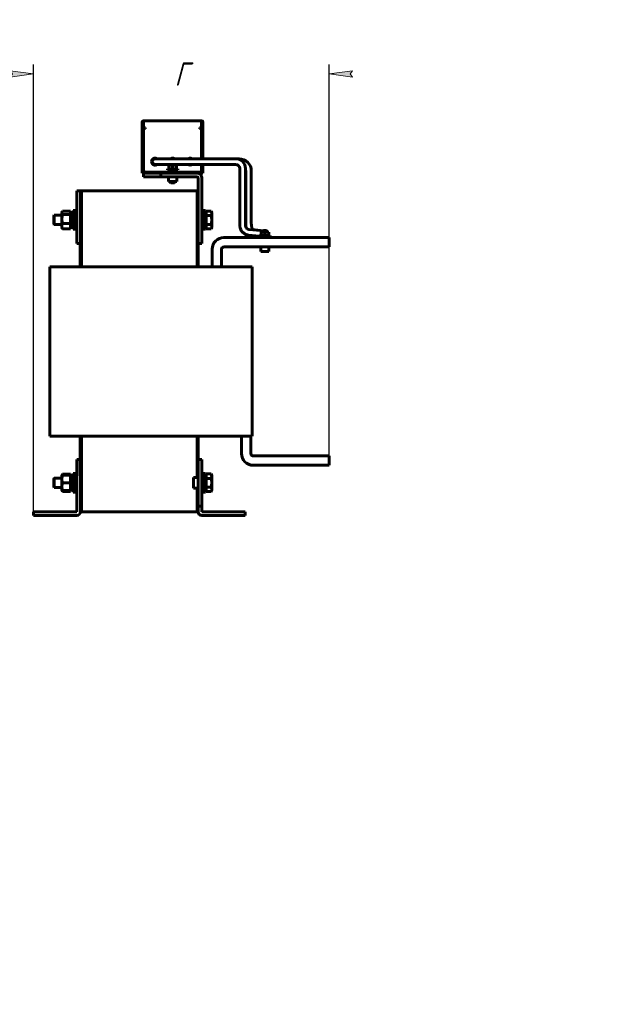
# Model space of a CAD drawing. Header units: millimetres. Extents: x 0 to 297, y 0 to 420.
# Tile 4 of 5: x 172 to 297, y 0 to 211. Entities that reach past the tile are written whole.
import ezdxf

# ---------------------------------------------------------------- set-up
doc = ezdxf.new("R2010")
doc.units = ezdxf.units.MM
doc.linetypes.add('K5LT_BASIC', pattern=[0])
doc.linetypes.add('K5LT_THIN', pattern=[0])
doc.layers.add('Системный слой', color=7, linetype='Continuous')
doc.styles.add('KDIMTEXTSTYLE', font='GOST_AU.SHX', dxfattribs={"width": 0.96, "oblique": 15, "height": 5})
doc.dimstyles.new('KDIMSTYLE (0.25)', dxfattribs={"dimtxt": 5, "dimasz": 1, "dimexe": 2, "dimexo": 0, "dimgap": 1, "dimtad": 1, "dimlfac": 4, "dimtxsty": 'KDIMTEXTSTYLE', "dimsah": 1, "dimcen": 0, "dimdle": 1, "dimadec": 0, "dimazin": 0, "dimtfac": 0.667, "dimtmove": 0, "dimatfit": 3, "dimfxl": 1, "dimtvp": 1, "dimtolj": 1, "dimtzin": 0, "dimarcsym": 0})

# ---------------------------------------------------------------- blocks, each defined once
blk = doc.blocks.new('U19')
at = {"layer": 'Системный слой', "color": 150, "linetype": 'K5LT_BASIC', "lineweight": 60, "true_color": 0x0080ff}
for start, end in [(53.1301, 126.8699), (233.1301, 306.8699)]:
    blk.add_arc((208.76, 180.39), 0.75, start, end, dxfattribs=at)
blk = doc.blocks.new('U20')
at = {"layer": 'Системный слой', "color": 150, "linetype": 'K5LT_BASIC', "lineweight": 60, "true_color": 0x0080ff}
for p, q in [((211.26, 180.99), (211.26, 188.84)), ((211.26, 178.14), (211.26, 179.79))]:
    blk.add_line(p, q, dxfattribs=at)
blk = doc.blocks.new('U21')
at = {"layer": 'Системный слой', "color": 150, "linetype": 'K5LT_BASIC', "lineweight": 60, "true_color": 0x0080ff}
for p, q in [((211.21, 180.99), (211.21, 187.49)), ((211.21, 178.19), (211.21, 179.79))]:
    blk.add_line(p, q, dxfattribs=at)
blk = doc.blocks.new('U22')
at = {"layer": 'Системный слой', "color": 150, "linetype": 'K5LT_BASIC', "lineweight": 60, "true_color": 0x0080ff}
for start, end in [(53.1301, 180), (180, 306.8699)]:
    blk.add_arc((201.26, 180.39), 0.75, start, end, dxfattribs=at)
blk = doc.blocks.new('U23')
at = {"layer": 'Системный слой', "color": 150, "linetype": 'K5LT_BASIC', "lineweight": 60, "true_color": 0x0080ff}
for p, q in [((211.51, 180.99), (211.51, 188.84)), ((211.51, 178.14), (211.51, 179.79))]:
    blk.add_line(p, q, dxfattribs=at)
blk = doc.blocks.new('U24')
at = {"layer": 'Системный слой', "color": 150, "linetype": 'K5LT_BASIC', "lineweight": 60, "true_color": 0x0080ff}
for start, end in [(53.1301, 126.8699), (233.1301, 306.8699)]:
    blk.add_arc((205.01, 180.39), 0.75, start, end, dxfattribs=at)
blk = doc.blocks.new('U25')
at = {"layer": 'Системный слой', "color": 150, "linetype": 'K5LT_BASIC', "lineweight": 60, "true_color": 0x0080ff}
for p, q in [((220.66, 167.29), (220.67, 166.93)), ((220.67, 166.93), (220.71, 166.58)), ((220.71, 166.58), (220.76, 166.24))]:
    blk.add_line(p, q, dxfattribs=at)
blk = doc.blocks.new('U26')
at = {"layer": 'Системный слой', "color": 150, "linetype": 'K5LT_BASIC', "lineweight": 60, "true_color": 0x0080ff}
for p, q in [((211.66, 113.64), (211.66, 110.88)), ((211.66, 110.88), (211.66, 109.64))]:
    blk.add_line(p, q, dxfattribs=at)
blk = doc.blocks.new('U27')
at = {"layer": 'Системный слой', "color": 150, "linetype": 'K5LT_BASIC', "lineweight": 60, "true_color": 0x0080ff}
for p, q in [((181.32, 169.49), (181.31, 169.41)), ((181.31, 169.41), (181.31, 169.39)), ((181.34, 169.53), (181.32, 169.49)), ((181.35, 169.56), (181.34, 169.55)), ((181.34, 169.55), (181.34, 169.53)), ((181.39, 169.65), (181.35, 169.57)), ((181.35, 169.57), (181.35, 169.57)), ((181.35, 169.57), (181.35, 169.56)), ((181.41, 169.69), (181.39, 169.65)), ((181.43, 169.72), (181.41, 169.69)), ((181.46, 169.75), (181.43, 169.72))]:
    blk.add_line(p, q, dxfattribs=at)
blk = doc.blocks.new('U28')
at = {"layer": 'Системный слой', "color": 150, "linetype": 'K5LT_BASIC', "lineweight": 60, "true_color": 0x0080ff}
for p, q in [((185.51, 174.14), (185.51, 157.89)), ((185.51, 121.64), (185.51, 113.14))]:
    blk.add_line(p, q, dxfattribs=at)
blk = doc.blocks.new('U29')
at = {"layer": 'Системный слой', "color": 150, "linetype": 'K5LT_BASIC', "lineweight": 60, "true_color": 0x0080ff}
for p, q in [((185.26, 162.89), (185.26, 157.89)), ((185.26, 121.64), (185.26, 113.14))]:
    blk.add_line(p, q, dxfattribs=at)
blk = doc.blocks.new('U30')
at = {"layer": 'Системный слой', "color": 150, "linetype": 'K5LT_BASIC', "lineweight": 60, "true_color": 0x0080ff}
for p, q in [((212.06, 169.89), (212.06, 167.89)), ((212.06, 167.89), (212.06, 165.89))]:
    blk.add_line(p, q, dxfattribs=at)
blk = doc.blocks.new('U31')
at = {"layer": 'Системный слой', "color": 150, "linetype": 'K5LT_BASIC', "lineweight": 60, "true_color": 0x0080ff}
for p, q in [((211.66, 169.89), (211.66, 167.89)), ((211.66, 167.89), (211.66, 165.89))]:
    blk.add_line(p, q, dxfattribs=at)
blk = doc.blocks.new('U32')
at = {"layer": 'Системный слой', "color": 150, "linetype": 'K5LT_BASIC', "lineweight": 60, "true_color": 0x0080ff}
for p, q in [((184.11, 110.88), (184.11, 113.64)), ((184.11, 109.64), (184.11, 110.88))]:
    blk.add_line(p, q, dxfattribs=at)
blk = doc.blocks.new('U33')
at = {"layer": 'Системный слой', "color": 150, "linetype": 'K5LT_BASIC', "lineweight": 60, "true_color": 0x0080ff}
for p, q in [((184.11, 167.13), (184.11, 169.89)), ((184.11, 165.89), (184.11, 167.13))]:
    blk.add_line(p, q, dxfattribs=at)
blk = doc.blocks.new('U34')
at = {"layer": 'Системный слой', "color": 150, "linetype": 'K5LT_BASIC', "lineweight": 60, "true_color": 0x0080ff}
for p, q in [((181.34, 110.02), (181.35, 109.98)), ((181.35, 109.98), (181.35, 109.97)), ((181.35, 109.97), (181.35, 109.97)), ((181.35, 109.97), (181.36, 109.96)), ((181.36, 109.96), (181.36, 109.95)), ((181.36, 109.95), (181.38, 109.91)), ((181.38, 109.91), (181.41, 109.85)), ((181.41, 109.85), (181.43, 109.82)), ((181.43, 109.82), (181.44, 109.8)), ((181.44, 109.8), (181.45, 109.79)), ((181.45, 109.79), (181.46, 109.77))]:
    blk.add_line(p, q, dxfattribs=at)
blk = doc.blocks.new('U35')
at = {"layer": 'Системный слой', "color": 150, "linetype": 'K5LT_BASIC', "lineweight": 60, "true_color": 0x0080ff}
for p, q in [((181.38, 113.35), (181.35, 113.27)), ((181.42, 113.43), (181.38, 113.35)), ((181.46, 113.52), (181.42, 113.43))]:
    blk.add_line(p, q, dxfattribs=at)
blk = doc.blocks.new('U36')
at = {"layer": 'Системный слой', "color": 150, "linetype": 'K5LT_BASIC', "lineweight": 60, "true_color": 0x0080ff}
for p, q in [((205.51, 178.14), (205.51, 178.64)), ((205.51, 175.97), (205.51, 176.14))]:
    blk.add_line(p, q, dxfattribs=at)
blk = doc.blocks.new('U37')
at = {"layer": 'Системный слой', "color": 150, "linetype": 'K5LT_BASIC', "lineweight": 60, "true_color": 0x0080ff}
for p, q in [((204.51, 178.14), (204.51, 178.64)), ((204.51, 175.97), (204.51, 176.14))]:
    blk.add_line(p, q, dxfattribs=at)
blk = doc.blocks.new('U38')
at = {"layer": 'Системный слой', "color": 150, "linetype": 'K5LT_BASIC', "lineweight": 60, "true_color": 0x0080ff}
for p, q in [((210.51, 174.14), (210.51, 157.89)), ((210.51, 121.64), (210.51, 116.64))]:
    blk.add_line(p, q, dxfattribs=at)
blk = doc.blocks.new('U39')
at = {"layer": 'Системный слой', "color": 150, "linetype": 'K5LT_BASIC', "lineweight": 60, "true_color": 0x0080ff}
for p, q in [((210.26, 174.14), (210.26, 157.89)), ((210.26, 121.64), (210.26, 113.14))]:
    blk.add_line(p, q, dxfattribs=at)
blk = doc.blocks.new('U40')
at = {"layer": 'Системный слой', "color": 150, "linetype": 'K5LT_BASIC', "lineweight": 60, "true_color": 0x0080ff}
for p, q in [((211.66, 169.89), (211.66, 167.89)), ((211.66, 167.89), (211.66, 165.89))]:
    blk.add_line(p, q, dxfattribs=at)
blk = doc.blocks.new('U41')
at = {"layer": 'Системный слой', "color": 150, "linetype": 'K5LT_BASIC', "lineweight": 60, "true_color": 0x0080ff}
for p, q in [((179.56, 168.79), (179.56, 167.89)), ((179.56, 167.89), (179.56, 166.99))]:
    blk.add_line(p, q, dxfattribs=at)
blk = doc.blocks.new('U42')
at = {"layer": 'Системный слой', "color": 150, "linetype": 'K5LT_BASIC', "lineweight": 60, "true_color": 0x0080ff}
for p, q in [((179.66, 168.89), (179.66, 167.89)), ((179.66, 167.89), (179.66, 166.89))]:
    blk.add_line(p, q, dxfattribs=at)
blk = doc.blocks.new('U43')
at = {"layer": 'Системный слой', "color": 150, "linetype": 'K5LT_BASIC', "lineweight": 60, "true_color": 0x0080ff}
for p, q in [((179.56, 112.54), (179.56, 111.64)), ((179.56, 111.64), (179.56, 110.74))]:
    blk.add_line(p, q, dxfattribs=at)
blk = doc.blocks.new('U44')
at = {"layer": 'Системный слой', "color": 150, "linetype": 'K5LT_BASIC', "lineweight": 60, "true_color": 0x0080ff}
for p, q in [((179.66, 110.64), (181.31, 110.64)), ((185.26, 110.64), (185.51, 110.64))]:
    blk.add_line(p, q, dxfattribs=at)
blk = doc.blocks.new('U45')
at = {"layer": 'Системный слой', "color": 150, "linetype": 'K5LT_BASIC', "lineweight": 60, "true_color": 0x0080ff}
for p, q in [((179.66, 112.64), (179.66, 111.64)), ((179.66, 111.64), (179.66, 110.64))]:
    blk.add_line(p, q, dxfattribs=at)
blk = doc.blocks.new('U46')
at = {"layer": 'Системный слой', "color": 150, "linetype": 'K5LT_BASIC', "lineweight": 60, "true_color": 0x0080ff}
for p, q in [((179.66, 112.64), (181.31, 112.64)), ((185.26, 112.64), (185.51, 112.64))]:
    blk.add_line(p, q, dxfattribs=at)
blk = doc.blocks.new('U47')
at = {"layer": 'Системный слой', "color": 150, "linetype": 'K5LT_BASIC', "lineweight": 60, "true_color": 0x0080ff}
for p, q in [((210.26, 174.14), (210.26, 157.89)), ((210.26, 121.64), (210.26, 112.77)), ((210.26, 110.52), (210.26, 105.39))]:
    blk.add_line(p, q, dxfattribs=at)
blk = doc.blocks.new('U48')
at = {"layer": 'Системный слой', "color": 150, "linetype": 'K5LT_BASIC', "lineweight": 60, "true_color": 0x0080ff}
for p, q in [((185.51, 174.14), (185.51, 157.89)), ((185.51, 121.64), (185.51, 105.39))]:
    blk.add_line(p, q, dxfattribs=at)
blk = doc.blocks.new('KDIMARROW_01')
at = {"layer": 'Системный слой'}
blk.add_hatch(color=0, dxfattribs=at).paths.add_polyline_path([(-5, -0.66), (0, 0), (-5, 0.66), (-4.5, 0)])
at = {"layer": 'Системный слой', "color": 0, "linetype": 'K5LT_THIN', "lineweight": 18}
for p, q in [((-4.5, 0), (-5, 0.66)), ((-5, 0.66), (0, 0)), ((0, 0), (-5, -0.66)), ((-5, -0.66), (-4.5, 0)), ((0, 0), (-1, 0))]:
    blk.add_line(p, q, dxfattribs=at)

msp = doc.modelspace()

# ---------------------------------------------------------------- linework, layer by layer
at = {"layer": 'Системный слой', "color": 150, "linetype": 'K5LT_BASIC', "lineweight": 60, "true_color": 0x0080ff}
for p, q in [((198.512, 188.8422), (198.512, 178.1422)), ((198.762, 188.8422), (198.512, 188.8422)), ((198.762, 188.8422), (198.762, 178.1422)), ((198.812, 188.8422), (198.812, 189.1422)), ((198.812, 189.1422), (211.212, 189.1422)), ((198.812, 188.8422), (198.812, 187.6172)), ((199.237, 187.6172), (198.812, 187.6172)), ((199.237, 187.4922), (199.237, 187.6172)), ((210.787, 187.6172), (210.787, 187.4922)), ((211.212, 187.6172), (210.787, 187.6172)), ((211.212, 189.1422), (211.212, 188.8422)), ((211.212, 187.6172), (211.212, 188.8422)), ((211.262, 188.8422), (211.512, 188.8422)), ((198.812, 187.4922), (199.112, 187.4922)), ((198.812, 187.4922), (198.812, 178.1922)), ((199.112, 187.4922), (199.237, 187.4922)), ((210.787, 187.4922), (210.912, 187.4922)), ((210.912, 187.4922), (211.212, 187.4922)), ((201.262, 180.9922), (202.762, 180.9922)), ((201.262, 179.7922), (202.762, 179.7922)), ((202.762, 180.9922), (218.512, 180.9922)), ((202.762, 179.7922), (218.512, 179.7922)), ((204.187, 179.5922), (204.187, 178.8422)), ((204.187, 179.5922), (205.012, 179.5922)), ((205.012, 179.5922), (205.837, 179.5922)), ((205.012, 179.5922), (205.012, 178.8422)), ((205.837, 179.5922), (205.837, 178.8422)), ((218.512, 180.9922), (219.262, 180.9922)), ((198.512, 177.8922), (198.512, 178.1422)), ((198.762, 177.8922), (198.512, 177.8922)), ((198.762, 178.1422), (198.762, 177.8922)), ((198.762, 177.8922), (202.512, 177.8922)), ((198.762, 177.1422), (198.762, 177.8922)), ((202.512, 177.1422), (198.762, 177.1422)), ((199.112, 178.1922), (198.812, 178.1922)), ((198.812, 178.1422), (201.6656, 178.1422)), ((198.812, 177.8922), (198.812, 178.1422)), ((199.112, 178.1422), (199.112, 178.1922)), ((201.6656, 178.1422), (202.0191, 178.1422)), ((208.0049, 178.1422), (202.0191, 178.1422)), ((202.512, 177.8922), (202.512, 177.1422)), ((210.262, 177.8922), (202.512, 177.8922)), ((210.262, 177.1422), (202.512, 177.1422)), ((203.887, 178.8422), (203.887, 178.6422)), ((203.887, 178.8422), (206.137, 178.8422)), ((203.887, 178.6422), (206.137, 178.6422)), ((204.137, 176.1422), (204.137, 177.1422)), ((205.887, 176.1422), (205.887, 177.1422)), ((206.137, 178.8422), (206.137, 178.6422)), ((208.0049, 178.1422), (208.3585, 178.1422)), ((208.3585, 178.1422), (211.212, 178.1422)), ((211.212, 177.8922), (210.262, 177.8922)), ((211.212, 178.1922), (210.912, 178.1922)), ((210.912, 178.1922), (210.912, 178.1422)), ((211.212, 178.1422), (211.212, 177.8922)), ((211.262, 177.8922), (211.262, 178.1422)), ((211.512, 177.8922), (211.262, 177.8922)), ((211.512, 178.1422), (211.512, 177.8922)), ((219.412, 178.8922), (219.412, 166.7479)), ((220.612, 178.8922), (220.612, 166.7479)), ((220.662, 178.3922), (220.662, 167.2894)), ((221.862, 178.3922), (221.862, 167.2894)), ((205.887, 176.1422), (204.137, 176.1422)), ((204.512, 175.9672), (205.512, 175.9672)), ((204.637, 175.8422), (204.512, 175.9672)), ((205.387, 175.8422), (204.637, 175.8422)), ((205.387, 175.8422), (205.512, 175.9672)), ((210.512, 176.8922), (210.512, 163.6422)), ((211.262, 176.8922), (211.262, 163.6422)), ((184.512, 174.1422), (185.262, 174.1422)), ((184.512, 173.3922), (184.512, 174.1422)), ((184.512, 163.6422), (184.512, 173.3922)), ((185.512, 174.1422), (185.262, 174.1422)), ((185.262, 174.1422), (185.262, 173.3922)), ((185.262, 163.6422), (185.262, 173.3922)), ((210.262, 174.1422), (185.512, 174.1422)), ((210.512, 174.1422), (210.262, 174.1422)), ((179.562, 168.7922), (179.662, 168.8922)), ((179.662, 168.8922), (181.312, 168.8922)), ((181.312, 169.5172), (181.3895, 169.6514)), ((181.312, 169.5172), (181.312, 169.3933)), ((181.312, 169.3933), (181.312, 168.1037)), ((181.4571, 169.7526), (183.187, 169.7526)), ((181.4571, 169.0339), (183.187, 169.0339)), ((183.187, 169.7526), (183.187, 169.0339)), ((183.712, 169.5022), (183.187, 169.5022)), ((183.187, 169.0339), (183.187, 167.1734)), ((183.712, 165.8922), (183.712, 169.8922)), ((184.112, 169.8922), (183.712, 169.8922)), ((184.512, 169.8922), (184.112, 169.8922)), ((184.112, 165.8922), (184.112, 169.8922)), ((211.262, 169.8922), (211.662, 169.8922)), ((211.662, 169.8922), (212.062, 169.8922)), ((212.062, 169.3259), (212.212, 169.4759)), ((213.2955, 169.7686), (212.212, 169.7686)), ((212.212, 168.8304), (212.212, 169.7686)), ((212.212, 168.8304), (213.2955, 168.8304)), ((212.212, 166.954), (212.212, 168.8304)), ((213.387, 169.5172), (213.2955, 169.7686)), ((213.387, 169.2995), (213.387, 169.5172)), ((213.387, 167.8922), (213.387, 169.2995)), ((179.562, 166.9922), (179.662, 166.8922)), ((179.662, 166.8922), (181.312, 166.8922)), ((181.312, 168.1037), (181.312, 166.6026)), ((181.312, 166.6026), (181.312, 166.2672)), ((181.4571, 167.1734), (183.187, 167.1734)), ((183.187, 167.1734), (183.187, 166.0318)), ((213.2955, 166.954), (212.212, 166.954)), ((212.212, 166.0158), (212.212, 166.954)), ((213.387, 166.4849), (213.387, 167.8922)), ((220.662, 167.2894), (220.662, 166.4441)), ((181.312, 166.2672), (181.3895, 166.133)), ((181.4571, 166.0318), (183.187, 166.0318)), ((183.712, 166.2822), (183.187, 166.2822)), ((184.112, 165.8922), (183.712, 165.8922)), ((184.512, 165.8922), (184.112, 165.8922)), ((211.262, 165.8922), (211.662, 165.8922)), ((211.662, 165.8922), (212.062, 165.8922)), ((212.062, 166.4584), (212.212, 166.3084)), ((213.2955, 166.0158), (212.212, 166.0158)), ((213.387, 166.2672), (213.2955, 166.0158)), ((213.387, 166.2672), (213.387, 166.4849)), ((221.2539, 164.6588), (222.8299, 164.4938)), ((221.3789, 165.8523), (222.9549, 165.6872)), ((222.144, 165.8729), (224.3968, 165.5526)), ((222.8299, 164.4938), (223.637, 164.4092)), ((222.9549, 165.6872), (224.3728, 165.5387)), ((223.637, 164.5572), (223.637, 164.3572)), ((223.637, 164.5572), (225.887, 164.5572)), ((223.937, 165.3072), (223.937, 164.5572)), ((223.937, 165.3072), (224.762, 165.3072)), ((224.762, 165.3072), (225.587, 165.3072)), ((224.762, 165.3072), (224.762, 164.5572)), ((225.587, 165.3072), (225.587, 164.5572)), ((225.887, 164.5572), (225.887, 164.3572)), ((184.512, 162.8922), (184.512, 163.6422)), ((185.262, 162.8922), (184.512, 162.8922)), ((185.262, 163.6422), (185.262, 162.8922)), ((211.262, 162.8922), (210.512, 162.8922)), ((211.262, 163.6422), (211.262, 162.8922)), ((238.512, 164.1422), (216.012, 164.1422)), ((223.637, 164.3572), (225.887, 164.3572)), ((223.7413, 164.1422), (223.7413, 164.3572)), ((224.762, 164.1422), (224.762, 164.3572)), ((225.7828, 164.3572), (225.7828, 164.1422)), ((238.512, 162.1422), (238.512, 164.1422)), ((213.512, 161.6422), (213.512, 157.8922)), ((215.512, 157.8922), (215.512, 161.6422)), ((216.012, 162.1422), (238.512, 162.1422)), ((223.887, 161.1422), (223.887, 162.1422)), ((225.637, 161.1422), (223.887, 161.1422)), ((225.637, 161.1422), (225.637, 162.1422)), ((178.762, 157.8922), (183.762, 157.8922)), ((178.762, 157.8922), (178.762, 121.6422)), ((183.762, 157.8922), (217.012, 157.8922)), ((217.012, 157.8922), (222.012, 157.8922)), ((222.012, 157.8922), (222.012, 121.6422)), ((222.037, 153.2596), (222.012, 153.2596)), ((222.037, 153.2246), (222.012, 153.2246)), ((222.037, 153.2246), (222.037, 153.2596)), ((222.037, 150.2246), (222.037, 153.2246)), ((222.037, 150.2246), (222.012, 150.2246)), ((222.037, 129.5535), (222.012, 129.5535)), ((222.037, 129.5184), (222.012, 129.5184)), ((222.037, 129.5184), (222.037, 129.5535)), ((222.037, 126.5184), (222.037, 129.5184)), ((222.037, 126.5184), (222.012, 126.5184)), ((178.762, 121.6422), (183.762, 121.6422)), ((183.762, 121.6422), (217.012, 121.6422)), ((217.012, 121.6422), (222.012, 121.6422)), ((219.762, 117.8922), (219.762, 121.6422)), ((221.762, 121.6422), (221.762, 117.8922)), ((184.512, 116.6422), (185.262, 116.6422)), ((184.512, 115.8922), (184.512, 116.6422)), ((210.512, 116.6422), (211.262, 116.6422)), ((210.512, 115.8922), (210.512, 116.6422)), ((211.262, 116.6422), (211.262, 115.8922)), ((222.262, 117.3922), (238.512, 117.3922)), ((238.512, 117.3922), (238.512, 115.3922)), ((184.512, 105.3922), (184.512, 115.8922)), ((185.262, 115.8922), (185.262, 105.3922)), ((210.512, 115.8922), (210.512, 107.3922)), ((211.262, 115.8922), (211.262, 107.3922)), ((238.512, 115.3922), (222.262, 115.3922)), ((179.562, 112.5422), (179.662, 112.6422)), ((181.312, 113.2672), (181.4256, 113.464)), ((181.312, 112.4547), (181.312, 113.2672)), ((181.312, 113.2672), (181.4571, 113.2672)), ((181.312, 112.4547), (181.312, 110.8297)), ((181.4571, 113.5157), (183.187, 113.5157)), ((181.4571, 113.2672), (183.187, 113.2672)), ((183.187, 113.5157), (183.187, 113.2672)), ((183.187, 113.2672), (183.187, 111.6422)), ((183.712, 113.2522), (183.187, 113.2522)), ((183.712, 109.6422), (183.712, 113.6422)), ((184.112, 113.6422), (183.712, 113.6422)), ((184.512, 113.6422), (184.112, 113.6422)), ((184.112, 109.6422), (184.112, 113.6422)), ((185.512, 113.1422), (185.262, 113.1422)), ((209.512, 112.7672), (210.512, 112.7672)), ((209.512, 110.5172), (209.512, 112.7672)), ((210.512, 113.1422), (210.262, 113.1422)), ((211.262, 113.6422), (211.662, 113.6422)), ((211.662, 113.6422), (212.062, 113.6422)), ((211.662, 113.6422), (211.662, 109.6422)), ((212.062, 113.6422), (212.062, 109.6422)), ((212.062, 113.0759), (212.212, 113.2259)), ((213.2955, 113.5186), (212.212, 113.5186)), ((212.212, 112.5804), (212.212, 113.5186)), ((212.212, 112.5804), (213.2955, 112.5804)), ((212.212, 110.704), (212.212, 112.5804)), ((213.387, 113.2672), (213.2955, 113.5186)), ((213.387, 113.0495), (213.387, 113.2672)), ((213.387, 111.6422), (213.387, 113.0495)), ((179.562, 110.7422), (179.662, 110.6422)), ((181.312, 110.8297), (181.312, 110.0172)), ((181.4571, 110.0172), (181.312, 110.0172)), ((181.312, 110.0172), (181.4256, 109.8204)), ((181.4571, 111.6422), (183.187, 111.6422)), ((181.4571, 110.0172), (183.187, 110.0172)), ((181.4571, 109.7687), (183.187, 109.7687)), ((183.187, 111.6422), (183.187, 110.0172)), ((183.712, 110.0322), (183.187, 110.0322)), ((183.187, 110.0172), (183.187, 109.7687)), ((184.112, 109.6422), (183.712, 109.6422)), ((184.512, 109.6422), (184.112, 109.6422)), ((209.512, 110.5172), (210.512, 110.5172)), ((211.262, 109.6422), (211.662, 109.6422)), ((211.662, 109.6422), (212.062, 109.6422)), ((212.062, 110.2084), (212.212, 110.0584)), ((213.2955, 110.704), (212.212, 110.704)), ((212.212, 109.7658), (212.212, 110.704)), ((213.2955, 109.7658), (212.212, 109.7658)), ((213.387, 110.0172), (213.2955, 109.7658)), ((213.387, 110.2349), (213.387, 111.6422)), ((213.387, 110.0172), (213.387, 110.2349)), ((175.262, 105.3922), (176.012, 105.3922)), ((175.262, 104.6422), (175.262, 105.3922)), ((176.012, 105.3922), (184.512, 105.3922)), ((210.262, 105.3922), (185.512, 105.3922)), ((210.512, 106.6422), (210.512, 107.3922)), ((210.512, 106.6422), (210.512, 105.3922)), ((211.262, 106.6422), (210.512, 106.6422)), ((211.262, 107.3922), (211.262, 106.6422)), ((211.262, 105.3922), (211.262, 106.6422)), ((219.762, 105.3922), (211.262, 105.3922)), ((219.762, 105.3922), (220.512, 105.3922)), ((220.512, 105.3922), (220.512, 104.6422)), ((176.012, 104.6422), (175.262, 104.6422)), ((184.512, 104.6422), (176.012, 104.6422)), ((211.262, 104.6422), (219.762, 104.6422)), ((220.512, 104.6422), (219.762, 104.6422))]:
    msp.add_line(p, q, dxfattribs=at)
for centre, radius, start, end in [((198.812, 188.8422), 0.3, 90, 180), ((198.812, 188.8422), 0.05, 90, 180), ((211.212, 188.8422), 0.3, 0, 90), ((211.212, 188.8422), 0.05, 0, 90), ((201.262, 180.3922), 0.6, 90, 180), ((201.262, 180.3922), 0.6, 180, 270), ((218.512, 178.8922), 2.1, 0, 90), ((218.512, 178.8922), 0.9, 0, 90), ((219.262, 178.3922), 2.6, 0, 90), ((210.262, 176.8922), 1, 0, 90), ((210.262, 176.8922), 0.25, 0, 90), ((219.262, 178.3922), 1.4, 0, 15.358886), ((224.762, 164.8947), 0.7525, 33.241747, 146.758253), ((224.762, 164.8947), 0.5509, 48.479947, 131.520053), ((216.012, 161.6422), 2.5, 90, 180), ((216.012, 161.6422), 0.5, 90, 180), ((222.262, 117.8922), 2.5, 180, 270), ((222.262, 117.8922), 0.5, 180, 270), ((184.512, 105.3922), 0.75, 270, 0), ((211.262, 105.3922), 0.75, 180, 270)]:
    msp.add_arc(centre, radius, start, end, dxfattribs=at)
for centre in [(183.712, 167.8922), (183.712, 111.6422)]:
    msp.add_ellipse(centre, major_axis=(-2.7574, -0.8315), ratio=0.49997076, start_param=4.56274362, end_param=4.7521403, dxfattribs=at)
for points, knots in [([(181.312, 169.3933), (181.312, 169.3325), (181.326, 169.2709), (181.3769, 169.1509), (181.4134, 169.092), (181.4571, 169.0339)], [0.01049192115, 0.01049192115, 0.01049192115, 0.01049192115, 0.01239128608, 0.01239128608, 0.01429065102, 0.01429065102, 0.01429065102, 0.01429065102]), ([(181.4571, 169.0339), (181.4128, 168.8817), (181.3763, 168.7284), (181.3258, 168.4187), (181.312, 168.2621), (181.312, 168.1037)], [0.00000023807, 0.00000023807, 0.00000023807, 0.00000023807, 0.00189883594, 0.00189883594, 0.0037974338, 0.0037974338, 0.0037974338, 0.0037974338]), ([(181.312, 168.1037), (181.312, 168.0247), (181.3154, 167.9454), (181.3287, 167.7886), (181.3385, 167.7106), (181.3765, 167.4783), (181.413, 167.3252), (181.4571, 167.1734)], [0.0037974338, 0.0037974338, 0.0037974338, 0.0037974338, 0.00474318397, 0.00474318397, 0.00568893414, 0.00568893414, 0.00758043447, 0.00758043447, 0.00758043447, 0.00758043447]), ([(181.4571, 167.1734), (181.4299, 167.116), (181.3908, 167.0233), (181.3503, 166.8942), (181.329, 166.7984), (181.3153, 166.7012), (181.312, 166.6397), (181.312, 166.6026)], [0, 0, 0, 0, 2.45887541, 3.95334068, 5.45917807, 6.47145054, 8, 8, 8, 8]), ([(181.312, 166.6026), (181.312, 166.5542), (181.3154, 166.5055), (181.3287, 166.4092), (181.3385, 166.3614), (181.3765, 166.2188), (181.413, 166.1249), (181.4571, 166.0318)], [0.0037974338, 0.0037974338, 0.0037974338, 0.0037974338, 0.00474318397, 0.00474318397, 0.00568893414, 0.00568893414, 0.00758043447, 0.00758043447, 0.00758043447, 0.00758043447]), ([(219.412, 166.7479), (219.412, 166.6611), (219.4173, 166.5744), (219.4381, 166.403), (219.4536, 166.3184), (219.4943, 166.1529), (219.5194, 166.0719), (219.5785, 165.9147), (219.6125, 165.8384), (219.6886, 165.6912), (219.7307, 165.6203), (219.8224, 165.4848), (219.8719, 165.4201), (219.9775, 165.2975), (220.0335, 165.2396), (220.1514, 165.1313), (220.2131, 165.0808), (220.3415, 164.9877), (220.408, 164.9451), (220.5452, 164.8681), (220.6157, 164.8337), (220.7597, 164.7735), (220.8332, 164.7477), (220.9417, 164.7165), (220.9758, 164.7077), (221.0401, 164.6927), (221.0703, 164.6865), (221.1515, 164.6716), (221.2026, 164.6642), (221.2539, 164.6588)], [0, 0, 0, 0, 1.60881376, 1.60881376, 3.20112478, 3.20112478, 4.77085098, 4.77085098, 6.32105917, 6.32105917, 7.85375531, 7.85375531, 9.37090686, 9.37090686, 10.87446553, 10.87446553, 12.36561256, 12.36561256, 13.84594523, 13.84594523, 15.31727058, 15.31727058, 16.78241282, 16.78241282, 17.44444279, 17.44444279, 18.02691298, 18.02691298, 19, 19, 19, 19]), ([(220.612, 166.7479), (220.612, 166.7096), (220.6143, 166.6712), (220.6235, 166.5955), (220.6304, 166.5582), (220.6458, 166.4953), (220.6541, 166.4697), (220.665, 166.4343), (220.6687, 166.4248), (220.6852, 166.3811), (220.7, 166.3479), (220.7295, 166.2908), (220.7443, 166.2671), (220.7624, 166.2366), (220.7668, 166.2304), (220.7906, 166.1953), (220.8118, 166.1676), (220.8567, 166.1156), (220.8803, 166.0911), (220.9299, 166.0457), (220.9557, 166.0246), (221.009, 165.986), (221.0365, 165.9684), (221.0929, 165.9368), (221.1217, 165.9228), (221.1804, 165.8983), (221.2103, 165.8879), (221.2539, 165.8754), (221.2673, 165.8719), (221.2928, 165.866), (221.3049, 165.8635), (221.3298, 165.8589), (221.3428, 165.8568), (221.3635, 165.854), (221.3712, 165.8531), (221.3789, 165.8523)], [0, 0, 0, 0, 1.62296178, 1.62296178, 3.22870773, 3.22870773, 4.37431717, 4.37431717, 4.81036667, 4.81036667, 6.37034549, 6.37034549, 7.58169078, 7.58169078, 7.91002645, 7.91002645, 9.43099483, 9.43099483, 10.93509581, 10.93509581, 12.42358616, 12.42358616, 13.89819746, 13.89819746, 15.36108955, 15.36108955, 16.81549319, 16.81549319, 17.45866094, 17.45866094, 18.02927178, 18.02927178, 18.63792002, 18.63792002, 19, 19, 19, 19]), ([(222.1655, 165.8442), (222.1607, 165.8498), (222.156, 165.8557), (222.1479, 165.8672), (222.146, 165.8698), (222.1398, 165.8793), (222.1354, 165.8859), (222.1218, 165.9082), (222.1115, 165.9265), (222.0891, 165.9708), (222.0769, 165.9972), (222.0517, 166.0576), (222.0386, 166.0922), (222.0123, 166.1693), (221.9991, 166.2121), (221.9771, 166.292), (221.968, 166.3279), (221.9471, 166.4178), (221.9358, 166.4733), (221.9149, 166.5905), (221.9055, 166.6524), (221.8891, 166.781), (221.8822, 166.848), (221.8712, 166.9858), (221.8672, 167.0566), (221.8629, 167.1815), (221.862, 167.2355), (221.862, 167.2894)], [0, 0, 0, 0, 0.51712098, 0.51712098, 0.65540716, 0.65540716, 0.94549964, 0.94549964, 1.52413024, 1.52413024, 2.16036304, 2.16036304, 2.84006448, 2.84006448, 3.5614454, 3.5614454, 4.10693489, 4.10693489, 4.88293896, 4.88293896, 5.68716171, 5.68716171, 6.51457604, 6.51457604, 7.36185514, 7.36185514, 8, 8, 8, 8]), ([(213.387, 166.4849), (213.387, 166.4526), (213.3844, 166.3927), (213.373, 166.2998), (213.3483, 166.1754), (213.3186, 166.0792), (213.2955, 166.0158)], [0, 0, 0, 0, 1.43198003, 2.66475479, 4.14203866, 7, 7, 7, 7]), ([(181.4571, 113.2672), (181.4128, 113.1343), (181.3763, 113.0004), (181.3258, 112.7298), (181.312, 112.5931), (181.312, 112.4547)], [0.00000023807, 0.00000023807, 0.00000023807, 0.00000023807, 0.00189883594, 0.00189883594, 0.0037974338, 0.0037974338, 0.0037974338, 0.0037974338]), ([(181.312, 112.4547), (181.312, 112.3857), (181.3154, 112.3165), (181.3287, 112.1795), (181.3385, 112.1114), (181.3765, 111.9085), (181.413, 111.7748), (181.4571, 111.6422)], [0.0037974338, 0.0037974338, 0.0037974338, 0.0037974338, 0.00474318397, 0.00474318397, 0.00568893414, 0.00568893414, 0.00758043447, 0.00758043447, 0.00758043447, 0.00758043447]), ([(181.4571, 111.6422), (181.4128, 111.5093), (181.3763, 111.3754), (181.3258, 111.1048), (181.312, 110.9681), (181.312, 110.8297)], [0.00000023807, 0.00000023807, 0.00000023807, 0.00000023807, 0.00189883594, 0.00189883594, 0.0037974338, 0.0037974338, 0.0037974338, 0.0037974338]), ([(181.312, 110.8297), (181.312, 110.7607), (181.3154, 110.6915), (181.3287, 110.5545), (181.3385, 110.4864), (181.3765, 110.2835), (181.413, 110.1498), (181.4571, 110.0172)], [0.0037974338, 0.0037974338, 0.0037974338, 0.0037974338, 0.00474318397, 0.00474318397, 0.00568893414, 0.00568893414, 0.00758043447, 0.00758043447, 0.00758043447, 0.00758043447]), ([(213.387, 110.2349), (213.387, 110.2026), (213.3844, 110.1427), (213.373, 110.0498), (213.3483, 109.9254), (213.3186, 109.8292), (213.2955, 109.7658)], [0, 0, 0, 0, 1.43198003, 2.66475479, 4.14203866, 7, 7, 7, 7])]:
    msp.add_open_spline(points, degree=3, knots=knots, dxfattribs=at)
for points in [[(183.187, 169.3794), (183.3633, 169.4184), (183.5388, 169.4483), (183.712, 169.4689)], [(183.187, 113.1294), (183.3633, 113.1684), (183.5388, 113.1983), (183.712, 113.2189)]]:
    msp.add_rational_spline(points, [1, 0.9970129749, 0.9970129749, 1], degree=3, dxfattribs=at)
for points in [[(213.2955, 169.7686), (213.352, 169.6135), (213.387, 169.4573), (213.387, 169.2995)], [(213.387, 169.2995), (213.387, 169.1416), (213.352, 168.9855), (213.2955, 168.8304)], [(213.2955, 168.8304), (213.352, 168.5202), (213.387, 168.2079), (213.387, 167.8922)], [(213.387, 167.8922), (213.387, 167.5765), (213.352, 167.2642), (213.2955, 166.954)], [(213.2955, 166.954), (213.352, 166.7989), (213.387, 166.6428), (213.387, 166.4849)], [(181.4571, 166.0318), (181.4319, 166.0652), (181.4091, 166.099), (181.3895, 166.133)], [(181.4254, 113.4636), (181.4355, 113.4811), (181.4461, 113.4984), (181.4571, 113.5157)], [(213.2955, 113.5186), (213.352, 113.3635), (213.387, 113.2073), (213.387, 113.0495)], [(213.387, 113.0495), (213.387, 112.8916), (213.352, 112.7355), (213.2955, 112.5804)], [(213.2955, 112.5804), (213.352, 112.2702), (213.387, 111.9579), (213.387, 111.6422)], [(213.387, 111.6422), (213.387, 111.3265), (213.352, 111.0142), (213.2955, 110.704)], [(213.2955, 110.704), (213.352, 110.5489), (213.387, 110.3928), (213.387, 110.2349)]]:
    msp.add_open_spline(points, degree=3, dxfattribs=at)

# ---------------------------------------------------------------- block references
at = {"layer": 'Системный слой'}
for name in ['U20', 'U23', 'U21', 'U22', 'U24', 'U19', 'U37', 'U36', 'U28', 'U48', 'U39', 'U47', 'U38', 'U41', 'U42', 'U27', 'U33', 'U31', 'U40', 'U30', 'U25', 'U29', 'U43', 'U45', 'U46', 'U35', 'U32', 'U26', 'U44', 'U34']:
    msp.add_blockref(name, (0, 0), dxfattribs=at)

# ---------------------------------------------------------------- dimensions: what is measured, and where the dimension line sits
at = {"layer": 'Системный слой', "color": 7}
msp.add_linear_dim(base=(175.262, 199.1422), p1=(238.512, 117.3922), p2=(175.262, 105.3922), location=(206.887, 199.1422), text='\\H5.0;\\W0.965;\\Q15;\\H5.0;\\W0.965;\\Q15;\\Q15;Г', dimstyle='KDIMSTYLE (0.25)', override={"dimexo": 0, "dimblk1": 'KDIMARROW_01', "dimblk2": 'KDIMARROW_01', "dimse1": 0, "dimse2": 0, "dimclrt": 7, "dimtolj": 1}, dxfattribs=at).render()

doc.saveas('drawing.dxf')
